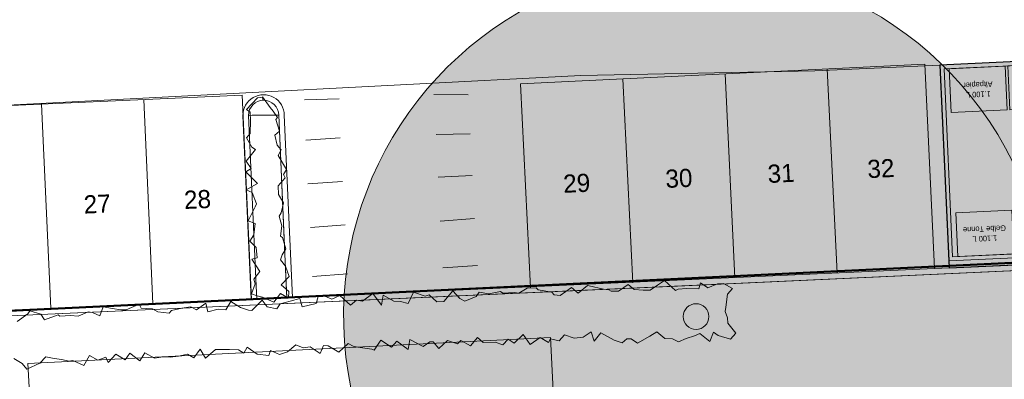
# Model space of a CAD drawing. Header units: metres. Extents: x 3492183 to 3492884, y 5882475 to 5882978.
# Tile 71 of 256: x 3492432 to 3492456, y 5882693 to 5882701. Entities that reach past the tile are written whole.
import ezdxf

# ---------------------------------------------------------------- set-up
doc = ezdxf.new("R2010")
doc.units = ezdxf.units.M
doc.header["$LTSCALE"] = 0.1
for name, color, linetype, lineweight in [('A-Fahrradständer', 7, 'Continuous', 9), ('A-Mülleinhausung', 7, 'Continuous', 50), ('Keine', 7, 'Continuous', 9), ('So-Flurstücksgrenze', 7, 'Continuous', 9), ('Veg-Grünflächen', 7, 'Continuous', 9), ('Veg-Heckenpflanzung', 7, 'Continuous', 9)]:
    doc.layers.add(name, color=color, linetype=linetype, lineweight=lineweight)
for name, color, linetype, lineweight, true_color in [('Bod-Einfassung-Rasenbord 100_30_5', 7, 'Continuous', 9, 0x454545), ('Bod-Pflaster Beton grau', 7, 'Continuous', 9, 0x454545), ('So-Flurstücke Umgebung', 7, 'Continuous', 9, 0x888888), ('So-Stellplätze KFz', 7, 'Continuous', 9, 0x454545), ('Veg-Gehölze Bestand-geschützt', 7, 'Continuous', 35, 0xcc4f00)]:
    doc.layers.add(name, color=color, linetype=linetype, lineweight=lineweight, true_color=true_color)
doc.styles.add('Indivisible', font='txt')

# ---------------------------------------------------------------- blocks, each defined once
blk = doc.blocks.new('Belag_Weg')
at = {"layer": 'Bod-Pflaster Beton grau'}
blk.add_rational_spline([(102.357, -5.57), (103.768, -5.647), (105.065, -5.085), (107.273, -4.13), (109.482, -3.175), (110.818, -2.597), (112.271, -2.695), (140.545, -4.616), (168.82, -6.536), (171.872, -6.744), (173.832, -4.395), (175.793, -2.047), (175.044, 0.919), (174.506, 3.049), (170.868, 17.453), (171, 16.95), (166.453, 29.149), (161.905, 41.347), (160.071, 42.237), (158.237, 43.127), (163.291, 29.124), (168.346, 15.12), (168, 16.556), (171.597, 2.314), (172.135, 0.184), (172.51, -1.299), (171.529, -2.473), (170.549, -3.647), (169.023, -3.543), (140.749, -1.623), (112.474, 0.298), (110.295, 0.446), (108.291, -0.421), (106.082, -1.377), (103.874, -2.332), (103.225, -2.613), (102.52, -2.574), (52.334, 0.157), (2.148, 2.888), (3.562, 4.705), (4.977, 6.522), (5.077, 6.714), (5.215, 6.88), (13.337, 16.663), (21.459, 26.447), (22.85, 28.122), (22.899, 30.299), (23.843, 72.316), (24.786, 114.334), (24.83, 116.276), (26.773, 116.289), (32.388, 116.326), (38.003, 116.362), (43.573, 116.375), (49.142, 116.388), (49.104, 113.723), (49.066, 111.058), (49.07, 110.997), (49.074, 110.936), (50.121, 110.928), (51.168, 110.92), (51.159, 110.991), (51.151, 111.061), (51.188, 113.727), (51.226, 116.393), (60.148, 116.406), (69.07, 116.42), (76.285, 116.431), (83.499, 116.442), (93.696, 116.461), (103.894, 116.481), (104.321, 116.297), (104.749, 116.113), (106.042, 115.729), (107.335, 115.346), (106.803, 118.581), (106.271, 121.816), (105.199, 120.489), (104.126, 119.161), (102.173, 119.147), (100.22, 119.132), (100.203, 121.619), (100.186, 124.105), (96.702, 124.095), (93.218, 124.085), (93.191, 128.127), (93.163, 132.17), (86.465, 132.126), (79.766, 132.082), (79.777, 125.752), (79.788, 119.423), (73.564, 119.412), (67.339, 119.401), (67.339, 119.963), (67.338, 120.525), (66.293, 120.521), (65.247, 120.518), (65.25, 119.798), (65.252, 119.078), (52.307, 119.05), (39.361, 119.022), (39.351, 121.791), (39.341, 124.561), (38.131, 124.557), (36.921, 124.552), (36.921, 124.483), (36.921, 124.413), (36.731, 124.413), (36.541, 124.412), (36.542, 125.654), (36.542, 126.895), (35.84, 126.895), (35.138, 126.896), (35.129, 122.957), (35.12, 119.019), (31.022, 119.047), (26.924, 119.075), (26.087, 119.081), (25.503, 119.682), (24.92, 120.283), (24.939, 121.12), (25.075, 127.183), (25.211, 133.246), (25.65, 134.247), (25.675, 135.34), (25.751, 138.602), (29.006, 138.831), (40.57, 139.644), (52.134, 140.458), (52.046, 141.705), (51.959, 142.952), (40.395, 142.138), (28.831, 141.325), (26.87, 141.187), (25.361, 139.928), (25.445, 143.644), (25.528, 147.36), (24.279, 147.388), (23.029, 147.416), (22.877, 140.645), (22.725, 133.874), (21.782, 132.345), (19.989, 132.434), (-9.375, 133.879), (-38.739, 135.325), (-38.801, 134.076), (-38.862, 132.828), (-9.498, 131.382), (19.866, 129.937), (20.168, 129.922), (20.471, 129.94), (21.346, 129.993), (21.978, 129.384), (22.61, 128.776), (22.59, 127.899), (21.495, 79.127), (20.399, 30.355), (20.37, 29.049), (19.536, 28.044), (9.236, 16.052), (-1.064, 4.06), (-3.008, 2.176), (-4.952, 0.292), (-9.488, -5.369), (-14.024, -11.03), (-13.69, -11.302), (-13.355, -11.574), (-15.325, -13.946), (-17.295, -16.319), (-16.333, -17.117), (-15.371, -17.916), (-13.393, -15.533), (-11.415, -13.15), (-11.159, -13.358), (-10.903, -13.565), (-7.057, -8.78), (-3.211, -3.995), (-1.602, -1.928), (0.008, 0.139), (0.004, 0.069), (0, 0), (51.178, -2.785), (102.357, -5.57)], [1, 0.973360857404, 1, 1, 1, 0.971796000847, 1, 1, 1, 0.890889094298, 1, 0.890889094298, 1, 1, 1, 1, 1, 1, 1, 1, 1, 1, 1, 1, 1, 0.890889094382, 1, 0.890889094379, 1, 1, 1, 0.971796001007, 1, 1, 1, 0.973360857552, 1, 1, 1, 1, 1, 0.994210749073, 1, 1, 1, 0.944339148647, 1, 1, 1, 0.717277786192, 1, 1, 1, 1, 1, 1, 1, 1, 1, 1, 1, 1, 1, 1, 1, 1, 1, 1, 1, 1, 1, 1, 1, 1, 1, 1, 1, 1, 1, 1, 1, 1, 1, 1, 1, 1, 1, 1, 1, 1, 1, 1, 1, 1, 1, 1, 1, 1, 1, 1, 1, 1, 1, 1, 1, 1, 1, 1, 1, 1, 1, 1, 1, 1, 1, 1, 1, 0.922385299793, 1, 0.922385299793, 1, 1, 1, 0.981076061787, 1, 0.7393922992, 1, 1, 1, 1, 1, 1, 1, 0.951578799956, 1, 1, 1, 1, 1, 1, 1, 0.860927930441, 1, 1, 1, 1, 1, 1, 1, 0.998507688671, 1, 0.915785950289, 1, 0.915785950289, 1, 1, 1, 0.94433914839, 1, 1, 1, 1, 1, 1, 1, 1, 1, 1, 1, 1, 1, 1, 1, 1, 1, 1, 1, 1, 1, 1, 1, 1, 1], degree=2, knots=[0, 0, 0, 0.000596, 0.000596, 0.001639, 0.001639, 0.002252, 0.002252, 0.014532, 0.014532, 0.015713, 0.015713, 0.016894, 0.016894, 0.017846, 0.023332, 0.023332, 0.160581, 0.160581, 0.182075, 0.182075, 0.339032, 0.339032, 0.354606, 0.357345, 0.357345, 0.359043, 0.359043, 0.360742, 0.360742, 0.396072, 0.396072, 0.398718, 0.398718, 0.401718, 0.401718, 0.402575, 0.402575, 0.465233, 0.465233, 0.468104, 0.468104, 0.468372, 0.468372, 0.484224, 0.484224, 0.486788, 0.486788, 0.539183, 0.539183, 0.54092, 0.54092, 0.547921, 0.547921, 0.554864, 0.554864, 0.558186, 0.558186, 0.558262, 0.558262, 0.559568, 0.559568, 0.559656, 0.559656, 0.56298, 0.56298, 0.574103, 0.574103, 0.583097, 0.583097, 0.595809, 0.595809, 0.59639, 0.59639, 0.598071, 0.598071, 0.602159, 0.602159, 0.604287, 0.604287, 0.606721, 0.606721, 0.609821, 0.609821, 0.614165, 0.614165, 0.619204, 0.619204, 0.627556, 0.627556, 0.635447, 0.635447, 0.643207, 0.643207, 0.643908, 0.643908, 0.645211, 0.645211, 0.646108, 0.646108, 0.662248, 0.662248, 0.6657, 0.6657, 0.667209, 0.667209, 0.667296, 0.667296, 0.667532, 0.667532, 0.66908, 0.66908, 0.669955, 0.669955, 0.674865, 0.674865, 0.679974, 0.679974, 0.680937, 0.680937, 0.6819, 0.6819, 0.689461, 0.689461, 0.690798, 0.690798, 0.693805, 0.693805, 0.708257, 0.708257, 0.709816, 0.709816, 0.724268, 0.724268, 0.726599, 0.726599, 0.731233, 0.731233, 0.732791, 0.732791, 0.741235, 0.741235, 0.743162, 0.743162, 0.779814, 0.779814, 0.781372, 0.781372, 0.818024, 0.818024, 0.818401, 0.818401, 0.819402, 0.819402, 0.820404, 0.820404, 0.881222, 0.881222, 0.88276, 0.88276, 0.902467, 0.902467, 0.905842, 0.905842, 0.914885, 0.914885, 0.915423, 0.915423, 0.919267, 0.919267, 0.920825, 0.920825, 0.924686, 0.924686, 0.925097, 0.925097, 0.932751, 0.932751, 0.936016, 0.936016, 0.936103, 0.936103, 1, 1, 1], dxfattribs=at)
at = {"layer": 'Bod-Pflaster Beton grau', "color": 0, "flags": 1}
for tag in ['IFC_UUID', 'instanceID']:
    blk.add_attdef(tag, (3492321.125, 5882577.166), '', height=0.00018, dxfattribs=at)
blk = doc.blocks.new('A-Müll-Restmüllbehälter 1100 L')
at = {"layer": 'Keine', "linetype": 'Continuous', "lineweight": 0, "transparency": 33554687}
blk.add_hatch(color=254, dxfattribs=at).paths.add_polyline_path([(0.685, 0.535), (0.685, -0.535), (-0.685, -0.535), (-0.685, 0.535)])
at = {"layer": 'Keine', "color": 7, "linetype": 'Continuous', "lineweight": 9, "transparency": 33554687, "flags": 128}
blk.add_lwpolyline([(0.685, 0.535), (0.685, -0.535), (-0.685, -0.535), (-0.685, 0.535)], close=True, dxfattribs=at)
at = {"layer": 'Keine', "color": 7, "transparency": 33554687, "insert": (0, 0.194), "char_height": 0.1357, "attachment_point": 2, "line_spacing_factor": 1.033856, "style": 'Indivisible'}
blk.add_mtext('1.100 L\\PRestmüll', dxfattribs=at)
blk = doc.blocks.new('A-Müll-Nassmüllkühler 2x 120 L')
at = {"color": 255, "linetype": 'Continuous', "lineweight": 9, "transparency": 33554687}
blk.add_wipeout([(0.825, 0.4), (0.825, -0.4), (-0.825, -0.4), (-0.825, 0.4)], dxfattribs=at).dxf.layer = 'Keine'
at = {"layer": 'Keine', "color": 7, "linetype": 'Continuous', "lineweight": 9, "transparency": 33554687, "flags": 128}
blk.add_lwpolyline([(0.825, 0.4), (0.825, -0.4), (-0.825, -0.4), (-0.825, 0.4)], close=True, dxfattribs=at)
at = {"layer": 'Keine', "color": 7, "transparency": 33554687, "insert": (0, 0.194), "char_height": 0.13567, "attachment_point": 2, "line_spacing_factor": 1.033856, "style": 'Indivisible'}
blk.add_mtext('2x 120 L\\PNassmüllkühler', dxfattribs=at)
blk = doc.blocks.new('A-Müll-Altpapierbehälter 1100 L')
at = {"layer": 'Keine', "linetype": 'Continuous', "lineweight": 0, "transparency": 33554687}
blk.add_hatch(color=9, dxfattribs=at).paths.add_polyline_path([(0.685, 0.535), (0.685, -0.535), (-0.685, -0.535), (-0.685, 0.535)])
at = {"layer": 'Keine', "color": 7, "linetype": 'Continuous', "lineweight": 9, "transparency": 33554687, "flags": 128}
blk.add_lwpolyline([(0.685, 0.535), (0.685, -0.535), (-0.685, -0.535), (-0.685, 0.535)], close=True, dxfattribs=at)
at = {"layer": 'Keine', "color": 7, "transparency": 33554687, "insert": (0, 0.194), "char_height": 0.1357, "attachment_point": 2, "line_spacing_factor": 1.033856, "style": 'Indivisible'}
blk.add_mtext('1.100 L\\PAltpapier', dxfattribs=at)
blk = doc.blocks.new('A-Müll-Gelbe Tonne 1100 L')
at = {"layer": 'Keine', "linetype": 'Continuous', "lineweight": 0, "true_color": 0xf4eaaa, "transparency": 33554687}
blk.add_hatch(color=41, dxfattribs=at).paths.add_polyline_path([(0.685, 0.535), (0.685, -0.535), (-0.685, -0.535), (-0.685, 0.535)])
at = {"layer": 'Keine', "color": 7, "linetype": 'Continuous', "lineweight": 9, "transparency": 33554687, "flags": 128}
blk.add_lwpolyline([(0.685, 0.535), (0.685, -0.535), (-0.685, -0.535), (-0.685, 0.535)], close=True, dxfattribs=at)
at = {"layer": 'Keine', "color": 7, "transparency": 33554687, "insert": (0, 0.194), "char_height": 0.13567, "attachment_point": 2, "line_spacing_factor": 1.033856, "style": 'Indivisible'}
blk.add_mtext('1.100 L\\PGelbe Tonne', dxfattribs=at)
blk = doc.blocks.new('A-Müll-Flexibox 4.8x6.3 8 Müllbehälter')
at = {"layer": 'Keine', "linetype": 'Continuous', "lineweight": 0}
blk.add_hatch(color=252, dxfattribs=at).paths.add_polyline_path([(271776.367, -170093.819), (271776.367, -170092.269), (271776.267, -170092.269), (271776.267, -170093.919), (271782.567, -170093.919), (271782.567, -170089.119), (271776.267, -170089.119), (271776.267, -170090.769), (271776.367, -170090.769), (271776.367, -170089.219), (271782.467, -170089.219), (271782.467, -170093.819)])
at = {"layer": 'Keine', "flags": 128}
blk.add_lwpolyline([(271776.367, -170093.819), (271776.367, -170092.269), (271776.267, -170092.269), (271776.267, -170093.919), (271782.567, -170093.919), (271782.567, -170089.119), (271776.267, -170089.119), (271776.267, -170090.769), (271776.367, -170090.769), (271776.367, -170089.219), (271782.467, -170089.219), (271782.467, -170093.819)], close=True, dxfattribs=at)
blk.add_lwpolyline([(271776.267, -170092.269, -0.414214), (271774.767, -170090.769), (271776.267, -170090.769)], format="xyb", dxfattribs=at)
at = {"layer": 'Keine', "color": 7, "transparency": 33554687, "rotation": 3.982857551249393e-09}
for name, p in [('A-Müll-Restmüllbehälter 1100 L', (271777.176, -170089.754)), ('A-Müll-Restmüllbehälter 1100 L', (271778.67, -170089.754)), ('A-Müll-Gelbe Tonne 1100 L', (271780.164, -170089.754)), ('A-Müll-Gelbe Tonne 1100 L', (271781.658, -170089.754)), ('A-Müll-Altpapierbehälter 1100 L', (271780.219, -170093.284)), ('A-Müll-Altpapierbehälter 1100 L', (271781.658, -170093.284))]:
    blk.add_blockref(name, p, dxfattribs=at)
blk.add_blockref('A-Müll-Nassmüllkühler 2x 120 L', (271777.192, -170093.419), dxfattribs=at)
at = {"layer": 'Keine', "color": 7, "transparency": 33554687, "xscale": -1, "rotation": 359.9999999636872}
blk.add_blockref('A-Müll-Altpapierbehälter 1100 L', (271778.78, -170093.284), dxfattribs=at)
blk = doc.blocks.new('Parkplatz an Pfad (2D)-4')
at = {"layer": 'So-Stellplätze KFz', "color": 254, "transparency": 33554687}
for p, q in [((12.395, 0.572), (12.626, -4.423)), ((7.492, 0.346), (7.723, -4.649)), ((9.989, 0.461), (10.22, -4.534)), ((0, 0), (0.23, -4.995)), ((2.497, 0.115), (2.728, -4.879)), ((4.995, 0.23), (5.225, -4.764))]:
    blk.add_line(p, q, dxfattribs=at)
at = {"layer": 'So-Stellplätze KFz', "color": 254, "transparency": 33554687, "flags": 128}
blk.add_lwpolyline([(0, 0), (12.395, 0.572)], dxfattribs=at)
at = {"layer": 'So-Stellplätze KFz', "color": 254, "transparency": 33554687, "char_height": 0.444, "attachment_point": 5, "rotation": 2.6421, "line_spacing_factor": 1.033856, "style": 'Indivisible'}
for s, insert in [('28', (11.307, -1.981)), ('26', (6.359, -2.209)), ('27', (8.856, -2.094)), ('24', (1.364, -2.44)), ('25', (3.861, -2.324))]:
    blk.add_mtext(s, dxfattribs=dict(at, insert=insert))
at = {"layer": 'So-Stellplätze KFz', "color": 0, "flags": 1}
for tag in ['IFC_UUID', 'instanceID']:
    blk.add_attdef(tag, (3492424.76, 5882694.016), '', height=0.00018, dxfattribs=at)
blk = doc.blocks.new('Parkplatz an Pfad (2D)-5')
at = {"layer": 'So-Stellplätze KFz', "color": 254, "transparency": 33554687}
for p, q in [((10.555, 0.517), (10.803, -4.477)), ((12.935, 0.635), (13.184, -4.359)), ((5.561, 0.268), (5.809, -4.726)), ((8.058, 0.392), (8.306, -4.601)), ((3.064, 0.144), (3.313, -4.85))]:
    blk.add_line(p, q, dxfattribs=at)
at = {"layer": 'So-Stellplätze KFz', "color": 254, "transparency": 33554687, "flags": 128}
blk.add_lwpolyline([(3.064, 0.144), (12.935, 0.635)], dxfattribs=at)
at = {"layer": 'So-Stellplätze KFz', "color": 254, "transparency": 33554687, "char_height": 0.444, "attachment_point": 5, "rotation": 2.8488, "line_spacing_factor": 1.033856, "style": 'Indivisible'}
for s, insert in [('32', (11.869, -1.921)), ('30', (6.934, -2.167)), ('31', (9.431, -2.042)), ('29', (4.437, -2.291))]:
    blk.add_mtext(s, dxfattribs=dict(at, insert=insert))
at = {"layer": 'So-Stellplätze KFz', "color": 0, "flags": 1}
for tag in ['IFC_UUID', 'instanceID']:
    blk.add_attdef(tag, (3492443.96, 5882694.855), '', height=0.00018, dxfattribs=at)
blk = doc.blocks.new('Symbollinie Classic')
at = {"layer": 'Veg-Heckenpflanzung', "color": 253, "linetype": 'Continuous', "lineweight": 9, "transparency": 33554687, "flags": 128}
blk.add_lwpolyline([(7.015, -5.937), (7.22, -6.056), (7.33, -6.195), (7.654, -6.049), (7.799, -5.898), (7.998, -5.933), (8.186, -5.962), (8.358, -6.002), (8.46, -5.986), (8.727, -6.107), (8.868, -5.865), (9.07, -5.975), (9.265, -5.902), (9.323, -6.035), (9.509, -5.827), (9.735, -5.966), (9.853, -5.804), (10.091, -5.989), (10.213, -5.794), (10.455, -5.93), (10.664, -5.898), (10.833, -5.906), (11.038, -5.876), (11.256, -5.832), (11.415, -5.917), (11.565, -5.71), (11.701, -5.928), (11.944, -5.718), (12.081, -5.714), (12.284, -5.711), (12.504, -5.725), (12.639, -5.803), (12.715, -5.655), (12.962, -5.833), (13.246, -5.861), (13.285, -5.737), (13.507, -5.834), (13.702, -5.772), (13.904, -5.601), (14.082, -5.673), (14.254, -5.651), (14.499, -5.812), (14.579, -5.613), (14.698, -5.622), (14.955, -5.781), (15.184, -5.565), (15.311, -5.637), (15.42, -5.658), (15.766, -5.704), (15.823, -5.731), (15.985, -5.486), (16.247, -5.66), (16.373, -5.507), (16.652, -5.717), (16.69, -5.471), (17.015, -5.639), (17.177, -5.529), (17.259, -5.528), (17.404, -5.689), (17.614, -5.497), (17.86, -5.574), (17.936, -5.492), (18.174, -5.622), (18.347, -5.42), (18.486, -5.543), (18.773, -5.534), (18.96, -5.601), (19.094, -5.466), (19.241, -5.558), (19.459, -5.346), (19.632, -5.591), (19.876, -5.421), (20.082, -5.541), (20.128, -5.453), (20.343, -5.505), (20.474, -5.355), (20.706, -5.434), (20.929, -5.414), (21.124, -5.285), (21.197, -5.513), (21.362, -5.31), (21.68, -5.49), (21.877, -5.548), (21.99, -5.452), (22.102, -5.456), (22.253, -5.564), (22.557, -5.387), (22.729, -5.285), (22.925, -5.445), (23.108, -5.458), (23.253, -5.525), (23.442, -5.446), (23.644, -5.38), (23.779, -5.322), (24.025, -5.519), (24.108, -5.291), (24.224, -5.371), (24.526, -5.464), (24.658, -5.315), (24.464, -5.072), (24.453, -4.939), (24.395, -4.789), (24.416, -4.68), (24.449, -4.359), (24.577, -4.221), (24.356, -4.104), (24.207, -4.108), (23.976, -4.203), (23.794, -4.082), (23.753, -4.233), (23.449, -4.219), (23.246, -4.237), (23.179, -4.271), (22.914, -4.024), (22.739, -4.139), (22.564, -4.264), (22.396, -4.265), (22.17, -4.243), (22.025, -4.121), (21.791, -4.288), (21.614, -4.291), (21.555, -4.254), (21.421, -4.24), (21.076, -4.161), (21.03, -4.153), (20.802, -4.334), (20.645, -4.2), (20.367, -4.396), (20.217, -4.374), (20.157, -4.312), (19.829, -4.253), (19.776, -4.204), (19.561, -4.218), (19.358, -4.34), (19.238, -4.32), (18.962, -4.338), (18.903, -4.293), (18.619, -4.356), (18.387, -4.31), (18.315, -4.419), (18.034, -4.534), (17.91, -4.47), (17.744, -4.282), (17.522, -4.54), (17.354, -4.547), (17.166, -4.378), (17.064, -4.413), (16.782, -4.315), (16.647, -4.59), (16.467, -4.542), (16.3, -4.53), (16.039, -4.382), (16.003, -4.631), (15.784, -4.343), (15.534, -4.53), (15.392, -4.511), (15.24, -4.628), (14.979, -4.396), (14.786, -4.483), (14.617, -4.414), (14.452, -4.421), (14.406, -4.591), (14.063, -4.675), (14.003, -4.467), (13.771, -4.53), (13.521, -4.595), (13.439, -4.72), (13.206, -4.674), (13.083, -4.509), (12.831, -4.757), (12.752, -4.75), (12.552, -4.684), (12.319, -4.537), (12.196, -4.747), (12.007, -4.731), (11.755, -4.797), (11.704, -4.581), (11.476, -4.747), (11.344, -4.668), (11.121, -4.706), (10.866, -4.763), (10.812, -4.825), (10.536, -4.791), (10.406, -4.718), (10.126, -4.701), (10.078, -4.608), (9.761, -4.742), (9.63, -4.748), (9.426, -4.709), (9.199, -4.672), (9.114, -4.89), (8.937, -4.811), (8.834, -4.796), (8.592, -4.903), (8.401, -4.884), (8.139, -4.9), (8.101, -4.868), (7.768, -4.986), (7.679, -4.848), (7.407, -4.769), (7.355, -4.839), (7.095, -5.028)], dxfattribs=at)
blk = doc.blocks.new('Symbollinie Classic-1')
at = {"layer": 'Veg-Heckenpflanzung', "color": 253, "linetype": 'Continuous', "lineweight": 9, "transparency": 33554687, "flags": 128}
blk.add_lwpolyline([(0, 0), (-0.004, 0.069), (-0.13, 0.051), (-0.403, -0.228), (-0.313, -0.294), (-0.304, -0.512), (-0.31, -0.817), (-0.405, -0.927), (-0.271, -1.151), (-0.181, -1.208), (-0.407, -1.497), (-0.291, -1.674), (-0.421, -1.76), (-0.135, -2.043), (-0.409, -2.2), (-0.26, -2.264), (-0.153, -2.537), (-0.186, -2.615), (-0.362, -2.954), (-0.189, -3.023), (-0.219, -3.298), (-0.318, -3.457), (-0.164, -3.607), (-0.141, -3.862), (-0.269, -3.891), (-0.072, -4.195), (-0.223, -4.382), (-0.189, -4.496), (-0.283, -4.741), (-0.14, -4.791), (-0.008, -4.823), (0.27, -4.948), (0.432, -4.733), (0.627, -4.851), (0.635, -4.688), (0.443, -4.524), (0.644, -4.316), (0.55, -4.068), (0.426, -3.912), (0.47, -3.788), (0.562, -3.644), (0.478, -3.36), (0.433, -3.333), (0.46, -3.081), (0.395, -2.839), (0.444, -2.757), (0.499, -2.514), (0.383, -2.311), (0.376, -2.102), (0.546, -1.901), (0.505, -1.82), (0.576, -1.703), (0.37, -1.357), (0.446, -1.221), (0.349, -1.105), (0.289, -0.859), (0.402, -0.759), (0.315, -0.473), (0.357, -0.429), (0.247, -0.275), (0.176, -0.179), (-0.011, 0.078)], close=True, dxfattribs=at)
blk = doc.blocks.new('Gruppe-18')
at = {"layer": 'Bod-Einfassung-Rasenbord 100_30_5', "color": 253, "flags": 128}
blk.add_lwpolyline([(3492468.877, 5882700.854), (3492470.521, 5882700.903), (3492470.59, 5882701.03), (3492466.45, 5882700.427), (3492466.451, 5882700.392), (3492466.742, 5882695.927), (3492454.436, 5882695.363), (3492453.014, 5882695.298), (3492439.141, 5882694.67), (3492424.991, 5882694.034), (3492424.672, 5882699.083), (3492424.568, 5882699.076), (3492424.895, 5882693.894), (3492436.436, 5882694.408), (3492448.996, 5882694.969), (3492466.912, 5882695.792), (3492466.583, 5882700.394), (3492466.903, 5882700.788)], close=True, dxfattribs=at)
blk.add_lwpolyline([(3492438.249, 5882694.766), (3492438.255, 5882694.63), (3492438.391, 5882694.636), (3492438.191, 5882699.096, 1), (3492437.182, 5882699.085), (3492437.384, 5882694.591), (3492437.52, 5882694.597), (3492437.506, 5882694.914), (3492437.318, 5882699.088, -0.997112), (3492438.055, 5882699.094), (3492438.055, 5882699.092)], format="xyb", close=True, dxfattribs=at)
at = {"layer": 'Bod-Pflaster Beton grau', "color": 253, "flags": 128}
blk.add_lwpolyline([(3492421.733, 5882659.24), (3492420.972, 5882675.829), (3492440.066, 5882676.68), (3492440.001, 5882677.76), (3492420.949, 5882676.812), (3492419.889, 5882698.738), (3492424.568, 5882699.076), (3492424.672, 5882699.083), (3492427.808, 5882699.152), (3492445.436, 5882700.069), (3492451.152, 5882700.177), (3492452.787, 5882700.255), (3492454.208, 5882700.322), (3492463.51, 5882700.766)], dxfattribs=at)
blk.add_lwpolyline([(3492440.014, 5882687.037), (3492432.276, 5882686.732), (3492431.927, 5882693.02), (3492444.7, 5882693.654), (3492445.218, 5882683.226), (3492440.21, 5882683.192)], close=True, dxfattribs=at)
at = {"layer": 'Veg-Grünflächen', "color": 253, "linetype": 'Continuous', "lineweight": 9, "transparency": 33554687, "flags": 128}
for points in [[(3492444.792, 5882675.732), (3492462.298, 5882679.567, -0.006276), (3492462.302, 5882680.234), (3492461.706, 5882684.727), (3492463.837, 5882688.637, -0.000165), (3492463.843, 5882688.653, -0.027663), (3492465.908, 5882692.439), (3492470.521, 5882700.903), (3492468.877, 5882700.854), (3492466.583, 5882700.417), (3492466.583, 5882700.394), (3492466.912, 5882695.792), (3492447.977, 5882694.922), (3492424.895, 5882693.894), (3492424.568, 5882699.076), (3492419.889, 5882698.738), (3492420.949, 5882676.812), (3492440.004, 5882677.746), (3492440.062, 5882676.694), (3492420.972, 5882675.829), (3492421.733, 5882659.24), (3492421.904, 5882655.52), (3492439.522, 5882659.507)], [(3492437.506, 5882694.914), (3492437.52, 5882694.597), (3492438.255, 5882694.63), (3492438.191, 5882696.051), (3492438.055, 5882699.092), (3492438.055, 5882699.094, 0.011502), (3492437.318, 5882699.088)]]:
    blk.add_lwpolyline(points, format="xyb", close=True, dxfattribs=at)
blk.add_lwpolyline([(3492431.927, 5882693.02), (3492432.276, 5882686.732), (3492440.014, 5882687.037), (3492440.226, 5882683.192), (3492445.218, 5882683.226), (3492444.7, 5882693.654)], close=True, dxfattribs=at)
at = {"layer": 'Veg-Heckenpflanzung', "color": 253, "transparency": 33554687}
for name, p in [('Symbollinie Classic-1', (3492437.67, 5882699.465)), ('Symbollinie Classic', (3492424.568, 5882699.076))]:
    blk.add_blockref(name, p, dxfattribs=at)

msp = doc.modelspace()

# ---------------------------------------------------------------- hatches: boundary and pattern name
at = {"layer": 'Bod-Pflaster Beton grau', "linetype": 'Continuous', "lineweight": 0, "true_color": 0xe6e6e6, "transparency": 33554687}
msp.add_hatch(color=254, dxfattribs=at).paths.add_polyline_path([(3492454.433, 5882695.358), (3492460.727, 5882695.644), (3492460.666, 5882696.982), (3492466.655, 5882697.255), (3492466.42, 5882700.896), (3492454.208, 5882700.322)])
at = {"layer": 'Veg-Gehölze Bestand-geschützt', "linetype": 'Continuous', "lineweight": 0, "true_color": 0xa9c38d, "transparency": 33554508}
h = msp.add_hatch(color=253, dxfattribs=at)
edge = h.paths.add_edge_path()
edge.add_arc((3492448.252, 5882694.167), 0.315, 0, 360)

# ---------------------------------------------------------------- linework, layer by layer
at = {"layer": 'A-Fahrradständer', "color": 254, "linetype": 'Continuous', "lineweight": 9, "true_color": 0xcccccc, "transparency": 33554687}
for p, q in [((3492441.845, 5882699.602), (3492442.683, 5882699.593)), ((3492438.685, 5882699.472), (3492439.537, 5882699.491)), ((3492441.901, 5882698.621), (3492442.731, 5882698.641)), ((3492438.718, 5882698.486), (3492439.561, 5882698.544)), ((3492438.765, 5882697.413), (3492439.612, 5882697.473)), ((3492441.954, 5882697.576), (3492442.785, 5882697.619)), ((3492442.004, 5882696.504), (3492442.838, 5882696.566)), ((3492438.832, 5882696.347), (3492439.677, 5882696.414)), ((3492442.065, 5882695.362), (3492442.909, 5882695.414)), ((3492438.883, 5882695.148), (3492439.736, 5882695.211))]:
    msp.add_line(p, q, dxfattribs=at)
at = {"layer": 'Bod-Pflaster Beton grau', "linetype": 'Continuous', "lineweight": 25, "transparency": 33554687, "flags": 128}
msp.add_lwpolyline([(3492454.433, 5882695.358), (3492460.727, 5882695.644), (3492460.666, 5882696.982), (3492466.655, 5882697.255), (3492466.42, 5882700.896), (3492454.208, 5882700.322)], close=True, dxfattribs=at)
at = {"layer": 'Veg-Gehölze Bestand-geschützt', "color": 77, "linetype": 'Continuous', "lineweight": 9, "transparency": 33554687}
msp.add_circle((3492448.252, 5882694.167), 0.315, dxfattribs=at)

# ---------------------------------------------------------------- block references
at = {"layer": 'Bod-Pflaster Beton grau', "rotation": 2.636948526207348}
msp.add_blockref('Belag_Weg', (3492366.728, 5882596.851), dxfattribs=at)
at = {"layer": 'So-Stellplätze KFz', "color": 254, "true_color": 0xcccccc, "rotation": 359.9154303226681}
msp.add_blockref('Parkplatz an Pfad (2D)-4', (3492424.768, 5882699.029), dxfattribs=at)

# ---------------------------------------------------------------- next in the draw order: block references
at = {"layer": 'A-Mülleinhausung', "color": 7, "rotation": 182.6007965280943}
msp.add_blockref('A-Müll-Flexibox 4.8x6.3 8 Müllbehälter', (3771675.153, 5725114.254), dxfattribs=at)

# ---------------------------------------------------------------- next in the draw order: hatches: boundary and pattern name
at = {"layer": 'Veg-Gehölze Bestand-geschützt', "linetype": 'Continuous', "lineweight": 0, "true_color": 0xa9c38d, "transparency": 33554508}
h = msp.add_hatch(color=253, dxfattribs=at)
edge = h.paths.add_edge_path()
edge.add_arc((3492463.24, 5882727.162), 7.45, 177.1315, 186.384, ccw=False)
edge.add_arc((3492460.819, 5882733.691), 7.944, -10.1234, 230.81, ccw=False)
edge.add_arc((3492463.24, 5882727.162), 7.45, 9.7114, 43.5551, ccw=False)
edge.add_arc((3492463.979, 5882721.932), 9.256, -15.8878, 44.4838, ccw=False)
edge.add_arc((3492465.124, 5882716.707), 8.212, 11.7467, 19.1313, ccw=False)
edge.add_arc((3492466.867, 5882711.561), 9.28, -10.5215, 47.2793, ccw=False)
edge.add_arc((3492468.965, 5882706.63), 7.736, -25.3736, 24.7313, ccw=False)
edge.add_arc((3492476.52, 5882694.001), 9.331, 45.3108, 93.4743, ccw=False)
edge.add_arc((3492479.721, 5882690.094), 11.065, 3.1352, 72.3108, ccw=False)
edge.add_arc((3492483.53, 5882685.443), 8.945, 32.2212, 35.9841, ccw=False)
edge.add_arc((3492486.142, 5882683.76), 8.136, 23.4175, 52.4732, ccw=False)
edge.add_arc((3492490.016, 5882678.863), 8.888, -158.0667, 66.1636, ccw=False)
edge.add_arc((3492482.834, 5882682.584), 7.12, 246.0574, 261.412, ccw=False)
edge.add_arc((3492479.534, 5882683.559), 7.494, 192.2533, 273.1423, ccw=False)
edge.add_arc((3492479.721, 5882690.094), 11.065, 195.9854, 227.2527, ccw=False)
edge.add_arc((3492464.906, 5882695.343), 9.289, 204.3583, 296.7294, ccw=False)
edge.add_arc((3492448.252, 5882694.167), 8.611, 26.0373, 342.0424, ccw=False)
edge.add_arc((3492464.906, 5882695.343), 9.289, 111.4782, 163.7214, ccw=False)
edge.add_arc((3492466.867, 5882711.561), 9.28, 170.1582, 234.6994, ccw=False)
edge.add_arc((3492465.124, 5882716.707), 8.212, 185.5784, 205.6908, ccw=False)
edge.add_arc((3492463.979, 5882721.932), 9.256, 151.6117, 220.5975, ccw=False)

# ---------------------------------------------------------------- next in the draw order: linework, layer by layer
at = {"layer": 'So-Flurstücke Umgebung'}
msp.add_line((3492427.895, 5882694.137), (3492461.075, 5882695.723), dxfattribs=at)
msp.add_line((3492427.895, 5882694.137), (3492461.075, 5882695.723), dxfattribs=at)
at = {"layer": 'So-Flurstücke Umgebung', "flags": 128}
msp.add_lwpolyline([(3492468.633, 5882709.32), (3492467.402, 5882712.55), (3492393.196, 5882709.003), (3492394.611, 5882679.161), (3492395.897, 5882652.471), (3492422.846, 5882653.753), (3492431.962, 5882662.45), (3492431.153, 5882664.285), (3492430.413, 5882666.146), (3492429.849, 5882668.072), (3492429.418, 5882670.014), (3492429.114, 5882671.992), (3492428.882, 5882674.041), (3492427.895, 5882694.137), (3492461.075, 5882695.723), (3492460.836, 5882700.719), (3492472.828, 5882701.302), (3492471.838, 5882703.001), (3492470.93, 5882704.564)], close=True, dxfattribs=at)
at = {"layer": 'So-Flurstücksgrenze', "color": 7, "linetype": 'Continuous', "lineweight": 50, "transparency": 33554687, "flags": 128}
msp.add_lwpolyline([(3492461.075, 5882695.723), (3492427.895, 5882694.137), (3492428.882, 5882674.041), (3492429.114, 5882671.992), (3492429.418, 5882670.014), (3492429.849, 5882668.072), (3492430.413, 5882666.146), (3492431.153, 5882664.285), (3492431.962, 5882662.45), (3492422.846, 5882653.753), (3492395.897, 5882652.471), (3492395.996, 5882650.374), (3492396.819, 5882633.061), (3492398.256, 5882602.783), (3492398.308, 5882601.694), (3492398.309, 5882601.664), (3492398.368, 5882600.435), (3492458.045, 5882599.652)], dxfattribs=at)
at = {"layer": 'Veg-Gehölze Bestand-geschützt', "color": 77, "linetype": 'Continuous', "lineweight": 9, "true_color": 0x637732, "transparency": 33554687, "flags": 128}
msp.add_lwpolyline([(3492455.836, 5882726.333, -0.040394), (3492455.799, 5882727.535, -1.748457), (3492468.639, 5882732.295, -0.148754), (3492470.583, 5882728.418, -0.269688), (3492472.882, 5882719.399, -0.032232), (3492473.163, 5882718.379, -0.25769), (3492475.992, 5882709.867, -0.222175), (3492475.955, 5882703.315, -0.213302), (3492483.083, 5882700.635, -0.311348), (3492490.769, 5882690.699, -0.01642), (3492491.098, 5882690.212, -0.127463), (3492493.608, 5882686.994, -1.48578), (3492481.771, 5882675.543, -0.067097), (3492479.944, 5882676.076, -0.368369), (3492472.21, 5882681.968, -0.137282), (3492469.084, 5882687.047, -0.426387), (3492456.444, 5882691.512, -5.145164), (3492455.989, 5882697.947, -0.231986), (3492461.505, 5882703.987, -0.289302), (3492457.724, 5882713.147, -0.087983), (3492456.951, 5882715.909, -0.31044)], format="xyb", close=True, dxfattribs=at)

# ---------------------------------------------------------------- next in the draw order: block references
at = {"layer": 'Keine', "color": 7}
msp.add_blockref('Gruppe-18', (0, 0), dxfattribs=at)
at = {"layer": 'So-Stellplätze KFz', "color": 254, "true_color": 0xcccccc, "rotation": 359.9154303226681}
msp.add_blockref('Parkplatz an Pfad (2D)-5', (3492440.903, 5882699.725), dxfattribs=at)

doc.saveas('drawing.dxf')
